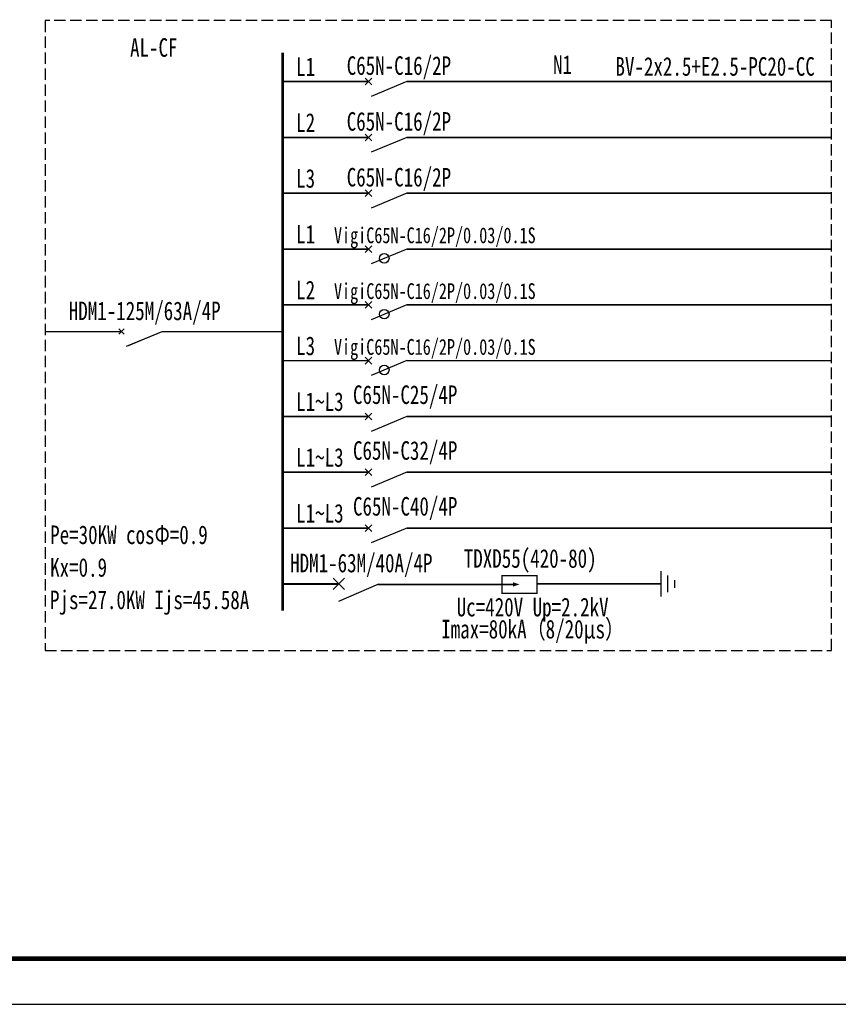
# Model space of a CAD drawing. Extents: x 427948 to 764348, y 274849 to 601549.
# Tile 38 of 212: x 564371 to 582328, y 512449 to 534042. Entities that reach past the tile are written whole.
import ezdxf
from ezdxf.enums import TextEntityAlignment as Align

# ---------------------------------------------------------------- set-up
doc = ezdxf.new("R2010")
doc.units = 0
doc.header["$LTSCALE"] = 1000
doc.header["$MEASUREMENT"] = 0
doc.linetypes.add('DASH', pattern=[0.35, 0.25, -0.1])
doc.layers.get('0').update_dxf_attribs({"linetype": 'CONTINUOUS'})
for name, color, linetype in [('2', 252, 'CONTINUOUS'), ('EQUIP-照明', 3, 'CONTINUOUS'), ('PUB_TITLE', 4, 'CONTINUOUS')]:
    doc.layers.add(name, color=color, linetype=linetype)
doc.styles.add('宋体', font='txt', dxfattribs={"width": 0.75})

# ---------------------------------------------------------------- blocks, each defined once
blk = doc.blocks.new('24')
at = {"layer": 'PUB_TITLE', "linetype": 'Continuous'}
blk.add_lwpolyline([(-1193989, 144319), (-1109889, 144319), (-1109889, 203719), (-1193989, 203719)], close=True, dxfattribs=at)
at = {"layer": 'PUB_TITLE', "linetype": 'Continuous', "const_width": 100}
blk.add_lwpolyline([(-1191489, 145319), (-1110889, 145319), (-1110889, 202719), (-1191489, 202719)], close=True, dxfattribs=at)
blk = doc.blocks.new('1121')
at = {"color": 3, "linetype": 'Continuous', "const_width": 0.3}
blk.add_lwpolyline([(1.88, 0), (-1.88, 0), (-1.88, -7.5), (1.88, -7.5)], close=True, dxfattribs=at)
blk.add_lwpolyline([(0, 0), (0, -2.81)], dxfattribs=at)
at = {"color": 3, "linetype": 'Continuous'}
blk.add_lwpolyline([(0, -2.36, 0.938, 0, 0), (0, -3.75, 0, 0, 0)], format="xyseb", dxfattribs=at)
blk = doc.blocks.new('07-13-07')
at = {"layer": '2', "color": 2}
for p, q in [((-3, 7), (0, 0)), ((1, 8), (-1, 6)), ((-1, 8), (1, 6))]:
    blk.add_line(p, q, dxfattribs=at)
blk = doc.blocks.new('0114')
at = {"color": 3, "linetype": 'Continuous'}
for points in [[(0, 0, 0.3, 0.3, 0), (0, -4.58, 0.3, 0.3, 0)], [(-2.75, -4.58, 0.3, 0.3, 0), (2.75, -4.58, 0.3, 0.3, 0)], [(-1.83, -6.01, 0.3, 0.3, 0), (1.83, -6.01, 0.3, 0.3, 0)], [(-0.86, -7.5, 0.3, 0.3, 0), (0.86, -7.5, 0.3, 0.3, 0)]]:
    blk.add_lwpolyline(points, format="xyseb", dxfattribs=at)

msp = doc.modelspace()

# ---------------------------------------------------------------- linework, layer by layer
at = {"layer": 'EQUIP-照明', "linetype": 'DASH'}
for p, q in [((564927.6, 534021), (564927.1, 520211.2)), ((582178.7, 534021), (564927.6, 534021)), ((582178.7, 520211.2), (582178.7, 534021)), ((564927.1, 520211.2), (582178.7, 520211.2))]:
    msp.add_line(p, q, dxfattribs=at)
at = {"layer": 'EQUIP-照明', "ltscale": 0.05}
for p, q in [((571946, 532757.9), (572093, 532610.8)), ((572093, 532757.9), (571946, 532610.8)), ((571946, 531533.9), (572093, 531386.8)), ((572093, 531533.9), (571946, 531386.8)), ((571946, 530309.9), (572093, 530162.8)), ((572093, 530309.9), (571946, 530162.8)), ((571946, 529085.9), (572093, 528938.8)), ((572093, 529085.9), (571946, 528938.8)), ((571946, 527861.9), (572093, 527714.8)), ((572093, 527861.9), (571946, 527714.8)), ((571946, 526637.9), (572093, 526490.8)), ((572093, 526637.9), (571946, 526490.8)), ((572093, 525413.9), (571946, 525266.8)), ((571946, 525413.9), (572093, 525266.8)), ((572093, 524189.9), (571946, 524042.8)), ((571946, 524189.9), (572093, 524042.8)), ((572093, 522965.9), (571946, 522818.8)), ((571946, 522965.9), (572093, 522818.8))]:
    msp.add_line(p, q, dxfattribs=at)
at = {"layer": 'EQUIP-照明'}
for p, q in [((572866.8, 532684.4), (572080.8, 532358)), ((572866.8, 531460.4), (572080.8, 531134)), ((572866.8, 530236.4), (572080.8, 529910)), ((572866.8, 529012.4), (572080.8, 528686)), ((572866.8, 527788.4), (572080.8, 527462)), ((566547.6, 527265.4), (566665.2, 527147.7)), ((566665.2, 527265.4), (566547.6, 527147.7)), ((567491.7, 527200.1), (566705.6, 526873.7)), ((567491.7, 527200.1), (566752, 526893)), ((572866.8, 526564.4), (572080.8, 526238)), ((572866.8, 525340.3), (572080.8, 525014)), ((572866.8, 524116.3), (572080.8, 523790)), ((572866.8, 522892.3), (572080.8, 522566))]:
    msp.add_line(p, q, dxfattribs=at)
for points, const_width in [([(570138.4, 533315.2), (570138.4, 521084.7)], 61.2), ([(566600, 527200.1), (564927.3, 527200.2)], 35.7), ([(567491.7, 527200.1), (570138.4, 527200)], 35.7), ([(570138.4, 521668.3), (571370.6, 521668.3)], 41.3), ([(572222.4, 521656.1), (574951.5, 521656.1)], 38.2), ([(575716.5, 521668.3), (577972.7, 521669.8)], 38.2)]:
    msp.add_lwpolyline(points, dxfattribs=dict(at, const_width=const_width))
at = {"layer": 'EQUIP-照明', "ltscale": 0.05, "const_width": 35.7}
for points in [[(570138.4, 532684.4), (572019.5, 532684.4)], [(570138.4, 532684.4), (572019.5, 532684.4)], [(572866.8, 532684.4), (574074, 532684.4)], [(573303.3, 532684.4), (582178.7, 532684.4)], [(570138.4, 531460.4), (572019.5, 531460.4)], [(570138.4, 531460.4), (572019.5, 531460.4)], [(572866.8, 531460.4), (574074, 531460.4)], [(573303.3, 531460.4), (582178.7, 531460.4)], [(570138.4, 530236.4), (572019.5, 530236.4)], [(572866.8, 530236.4), (574074, 530236.4)], [(573303.3, 530236.4), (582178.7, 530236.4)], [(570138.4, 529012.4), (572019.5, 529012.4)], [(572866.8, 529012.4), (574074, 529012.4)], [(573303.3, 529012.4), (582178.7, 529012.4)], [(570138.4, 527788.4), (572019.5, 527788.4)], [(572866.8, 527788.4), (574074, 527788.4)], [(573303.3, 527788.4), (582178.7, 527788.4)], [(570138.4, 526564.3), (572019.5, 526564.3)], [(572866.8, 526564.4), (574074, 526564.4)], [(573303.3, 526564.4), (582178.7, 526564.4)], [(570138.4, 525340.3), (572019.5, 525340.3)], [(572866.8, 525340.3), (574074, 525340.3)], [(574074, 525340.3), (582178.7, 525340.3)], [(570138.4, 524116.3), (572019.5, 524116.3)], [(572866.8, 524116.3), (574074, 524116.3)], [(574074, 524116.3), (582178.7, 524116.3)], [(570138.4, 522892.3), (572019.5, 522892.3)], [(572866.8, 522892.3), (574074, 522892.3)], [(574074, 522892.3), (582178.7, 522892.3)]]:
    msp.add_lwpolyline(points, dxfattribs=at)
at = {"layer": 'EQUIP-照明', "ltscale": 0.05}
for centre in [(572367.8, 528807.6), (572367.8, 527583.6), (572367.8, 526359.6)]:
    msp.add_circle(centre, 104.9, dxfattribs=at)

# ---------------------------------------------------------------- block references
msp.add_blockref('24', (1706036.9, 368130.5))
at = {"layer": 'EQUIP-照明', "rotation": 90}
for name, p, xscale, yscale, zscale in [('0114', (577972.7, 521669.8), 102, 102, 102), ('07-13-07', (572250.8, 521668.3), 125.7534246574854, 125.7534246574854, 125.7534246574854), ('1121', (574951.5, 521656.1), 102, 102, 102)]:
    msp.add_blockref(name, p, dxfattribs=dict(at, xscale=xscale, yscale=yscale, zscale=zscale))

# ---------------------------------------------------------------- texts
at = {"layer": 'EQUIP-照明', "style": '宋体', "width": 0.75}
for s, height, p in [('AL-CF', 408, (566791.7, 533227.6, -14.1)), ('VigiC65N-C16/2P/0.03/0.1S', 346.883, (571265.3, 529140.2)), ('VigiC65N-C16/2P/0.03/0.1S', 346.883, (571265.3, 527916.2)), ('VigiC65N-C16/2P/0.03/0.1S', 346.883, (571265.3, 526692.2)), ('TDXD55(420-80)', 408, (574112.5, 522022.4))]:
    msp.add_text(s, height=height, dxfattribs=at).set_placement(p)
for s, p in [('L1', (570435.4, 532806.2)), ('C65N-C16/2P', (571544.4, 532831.2, 7)), ('N1', (576071.1, 532854, -7)), ('BV-2x2.5+E2.5-PC20-CC', (577439.9, 532812.9)), ('C65N-C16/2P', (571544.4, 531607.2, 7)), ('L2', (570435.4, 531582.2)), ('L3', (570435.4, 530358.2)), ('C65N-C16/2P', (571544.4, 530383.2, 7)), ('L1', (570435.4, 529134.2)), ('L2', (570435.4, 527910.2)), ('HDM1-125M/63A/4P', (565448.1, 527452.8)), ('L3', (570435.4, 526686.2)), ('C65N-C25/4P', (571681.9, 525614.5, 7)), ('L1~L3', (570435.4, 525462.2)), ('C65N-C32/4P', (571681.9, 524390.5, 7)), ('L1~L3', (570435.4, 524238.2)), ('L1~L3', (570435.4, 523014.2)), ('C65N-C40/4P', (571681.9, 523166.5, 7)), ('Pe=30KW cosΦ=0.9', (565039.8, 522542.3, -7)), ('HDM1-63M/40A/4P', (570303.8, 521922.8)), ('Kx=0.9', (565039, 521826.5, -7)), ('Pjs=27.0KW Ijs=45.58A', (565036.1, 521114.9, -7))]:
    msp.add_text(s, height=408, rotation=359.99778, dxfattribs=at).set_placement(p)
for s, p in [('Uc=420V Up=2.2kV', (575623.1, 521160.7)), ('Imax=80kA（8/20μs）', (575623.1, 520676.8))]:
    msp.add_text(s, height=408, dxfattribs=at).set_placement(p, align=Align.MIDDLE_CENTER)

doc.saveas('drawing.dxf')
